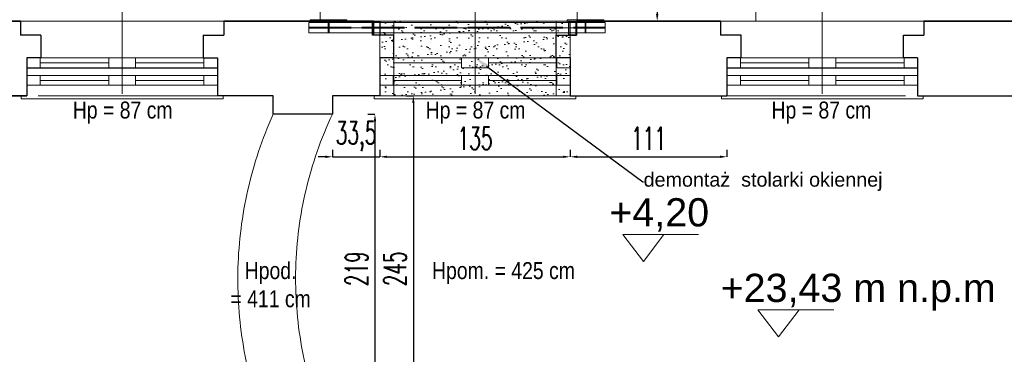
# Model space of a CAD drawing. Header units: millimetres. Extents: x 402 to 79005, y -7782 to 89952.
# Tile 120 of 256: x 26071 to 26769, y 21965 to 22202. Entities that reach past the tile are written whole.
import ezdxf
from ezdxf import colors
from ezdxf.entities.mleader import LeaderData, LeaderLine
from ezdxf.math import Vec2, Vec3

# ---------------------------------------------------------------- set-up
doc = ezdxf.new("R2010")
doc.units = ezdxf.units.MM
doc.header["$LTSCALE"] = 10
for name, pattern in [('ACAD_ISO02W100', [15, 12, -3]), ('ACAD_ISO04W100', [30, 24, -3, 0, -3]), ('DASHED', [19.05, 12.7, -6.35])]:
    doc.linetypes.add(name, pattern=pattern)
doc.layers.get('0').update_dxf_attribs({"lineweight": 0})
doc.layers.get('Defpoints').update_dxf_attribs({"color": 253})
for name, color, linetype, lineweight in [('000_rzedne', 7, 'Continuous', 0), ('01 parter - ściany', 253, 'Continuous', 35), ('03-01_okna', 253, 'Continuous', 15), ('04-2_nad', 253, 'DASHED', 5), ('05-03_opis', 253, 'Continuous', 5), ('0_A_OKNA ISTNIEJACE', 7, 'Continuous', 0), ('0_A_PRZEKRÓJ', 5, 'Continuous', 0), ('0_A_WYMIAROWANIE', 1, 'Continuous', 5), ('0_A_ŚCIANY ', 253, 'Continuous', 30), ('0_OPISY', 1, 'Continuous', 0), ('0_PROJ WYBURZENIA', 1, 'Continuous', 0), ('0_ZAMUROWANIA', 150, 'Continuous', 30), ('AS_Belki', 145, 'Continuous', 0), ('AS_Blachy', 30, 'Continuous', 0)]:
    doc.layers.add(name, color=color, linetype=linetype, lineweight=lineweight)
doc.styles.add('ariel', font='ARIAL.TTF', dxfattribs={"width": 0.8})
doc.styles.add('SIMPLEXD', font='simplex.shx', dxfattribs={"width": 0.6})
doc.styles.get("Standard").update_dxf_attribs({"font": 'arial.ttf'})
doc.styles.add('ZAGOSP', font='txt', dxfattribs={"height": 0.8})
doc.dimstyles.new('1-100', dxfattribs={"dimtxt": 16, "dimasz": 5, "dimexe": 0, "dimexo": 0, "dimgap": 5, "dimtad": 1, "dimdec": 1, "dimtxsty": 'SIMPLEXD', "dimcen": 5, "dimclrt": 256, "dimadec": 0, "dimazin": 0, "dimtfac": 1, "dimtdec": 0, "dimtix": 1, "dimtmove": 1, "dimatfit": 3, "dimldrblk": 'LP', "dimfxl": 0, "dimarcsym": 0})

# ---------------------------------------------------------------- blocks, each defined once
blk = doc.blocks.new('*D3772')
at = {"layer": '0_A_WYMIAROWANIE', "color": 0, "lineweight": -2}
for p, q in [((26344.98, 22147.69), (26349.98, 22147.69)), ((26349.98, 22142.69), (26349.98, 21907.69)), ((26344.98, 21902.69), (26349.98, 21902.69))]:
    blk.add_line(p, q, dxfattribs=at)
at = {"layer": '0_A_WYMIAROWANIE', "color": 0, "lineweight": 9}
for points in [[(26350.81, 22142.69), (26349.14, 22142.69), (26349.98, 22147.69)], [(26349.14, 21907.69), (26350.81, 21907.69), (26349.98, 21902.69)]]:
    blk.add_solid(points, dxfattribs=at)
at = {"layer": 'Defpoints', "color": 0, "lineweight": 9}
for p in [(26309.4, 22147.69), (26302.66, 21902.69), (26349.98, 21902.69)]:
    blk.add_point(p, dxfattribs=at)
at = {"layer": '0_A_WYMIAROWANIE', "insert": (26336.98, 22025.19), "char_height": 16, "attachment_point": 5, "rotation": 90, "style": 'SIMPLEXD'}
blk.add_mtext('245', dxfattribs=at)
blk = doc.blocks.new('LP')
for p, q in [((0, 0), (-1, 0)), ((0, 1), (0, 0)), ((0, -1), (0, 0)), ((0, 0), (1, 0))]:
    blk.add_line(p, q)
at = {"const_width": 0.2}
blk.add_lwpolyline([(0.71, 0.71), (-0.71, -0.71)], dxfattribs=at)
blk = doc.blocks.new('*D3773')
at = {"layer": '0_A_WYMIAROWANIE', "color": 0, "lineweight": -2}
for p, q in [((26317.78, 22134.69), (26322.78, 22134.69)), ((26322.78, 22129.69), (26322.78, 21920.69)), ((26317.78, 21915.69), (26322.78, 21915.69))]:
    blk.add_line(p, q, dxfattribs=at)
at = {"layer": '0_A_WYMIAROWANIE', "color": 0, "lineweight": 9}
for points in [[(26323.61, 22129.69), (26321.95, 22129.69), (26322.78, 22134.69)], [(26321.95, 21920.69), (26323.61, 21920.69), (26322.78, 21915.69)]]:
    blk.add_solid(points, dxfattribs=at)
at = {"layer": 'Defpoints', "color": 0, "lineweight": 9}
for p in [(26292.65, 22134.69), (26286.99, 21915.69), (26322.78, 21915.69)]:
    blk.add_point(p, dxfattribs=at)
at = {"layer": '0_A_WYMIAROWANIE', "insert": (26309.78, 22025.19), "char_height": 16, "attachment_point": 5, "rotation": 90, "style": 'SIMPLEXD'}
blk.add_mtext('219', dxfattribs=at)
blk = doc.blocks.new('*D3774')
at = {"layer": '0_A_WYMIAROWANIE', "color": 0, "lineweight": -2}
for p, q in [((26287.65, 22104.54), (26282.65, 22104.54)), ((26292.65, 22109.54), (26292.65, 22104.54)), ((26292.65, 22104.54), (26326.15, 22104.54)), ((26326.15, 22109.54), (26326.15, 22104.54)), ((26331.15, 22104.54), (26336.15, 22104.54))]:
    blk.add_line(p, q, dxfattribs=at)
at = {"layer": '0_A_WYMIAROWANIE', "color": 0, "lineweight": 9}
for points in [[(26287.65, 22103.7), (26287.65, 22105.37), (26292.65, 22104.54)], [(26331.15, 22105.37), (26331.15, 22103.7), (26326.15, 22104.54)]]:
    blk.add_solid(points, dxfattribs=at)
at = {"layer": 'Defpoints', "color": 0, "lineweight": 9}
for p in [(26292.65, 22138.36), (26326.15, 22138.36), (26326.15, 22104.54)]:
    blk.add_point(p, dxfattribs=at)
at = {"layer": '0_A_WYMIAROWANIE', "insert": (26309.4, 22119.06), "char_height": 16, "attachment_point": 5, "style": 'SIMPLEXD'}
blk.add_mtext('33,5', dxfattribs=at)
blk = doc.blocks.new('*D3775')
at = {"layer": '0_A_WYMIAROWANIE', "color": 0, "lineweight": -2}
for p, q in [((26326.15, 22109.54), (26326.15, 22104.54)), ((26331.15, 22104.54), (26456.15, 22104.54)), ((26461.15, 22109.54), (26461.15, 22104.54))]:
    blk.add_line(p, q, dxfattribs=at)
at = {"layer": '0_A_WYMIAROWANIE', "color": 0, "lineweight": 9}
for points in [[(26331.15, 22105.37), (26331.15, 22103.7), (26326.15, 22104.54)], [(26456.15, 22103.7), (26456.15, 22105.37), (26461.15, 22104.54)]]:
    blk.add_solid(points, dxfattribs=at)
at = {"layer": 'Defpoints', "color": 0, "lineweight": 9}
for p in [(26326.15, 22138.36), (26461.15, 22138.36), (26461.15, 22104.54)]:
    blk.add_point(p, dxfattribs=at)
at = {"layer": '0_A_WYMIAROWANIE', "insert": (26393.65, 22117.54), "char_height": 16, "attachment_point": 5, "style": 'SIMPLEXD'}
blk.add_mtext('135', dxfattribs=at)
blk = doc.blocks.new('*D3776')
at = {"layer": '0_A_WYMIAROWANIE', "color": 0, "lineweight": -2}
for p, q in [((26461.15, 22109.54), (26461.15, 22104.54)), ((26466.15, 22104.54), (26567.15, 22104.54)), ((26572.15, 22109.54), (26572.15, 22104.54))]:
    blk.add_line(p, q, dxfattribs=at)
at = {"layer": '0_A_WYMIAROWANIE', "color": 0, "lineweight": 9}
for points in [[(26466.15, 22105.37), (26466.15, 22103.7), (26461.15, 22104.54)], [(26567.15, 22103.7), (26567.15, 22105.37), (26572.15, 22104.54)]]:
    blk.add_solid(points, dxfattribs=at)
at = {"layer": 'Defpoints', "color": 0, "lineweight": 9}
for p in [(26572.15, 22142.55), (26461.15, 22138.36), (26572.15, 22104.54)]:
    blk.add_point(p, dxfattribs=at)
at = {"layer": '0_A_WYMIAROWANIE', "insert": (26516.65, 22117.54), "char_height": 16, "attachment_point": 5, "style": 'SIMPLEXD'}
blk.add_mtext('111', dxfattribs=at)
blk = doc.blocks.new('A$C613D1E3E')
for p, q in [((39.12, 19.09), (-14.56, 19.09)), ((-14.56, 19.09), (0, 0)), ((14.56, 19.09), (0, 0))]:
    blk.add_line(p, q)
blk = doc.blocks.new('*D4113')
at = {"layer": '0_A_WYMIAROWANIE', "color": 0, "lineweight": -2}
for p, q in [((26517.71, 22528.19), (26522.71, 22528.19)), ((26522.71, 22523.19), (26522.71, 22205.65)), ((26517.71, 22200.65), (26522.71, 22200.65))]:
    blk.add_line(p, q, dxfattribs=at)
at = {"layer": '0_A_WYMIAROWANIE', "color": 0, "lineweight": 9}
for points in [[(26523.54, 22523.19), (26521.88, 22523.19), (26522.71, 22528.19)], [(26521.88, 22205.65), (26523.54, 22205.65), (26522.71, 22200.65)]]:
    blk.add_solid(points, dxfattribs=at)
at = {"layer": 'Defpoints', "color": 0, "lineweight": 9}
for p in [(26488.95, 22528.19), (26488.95, 22200.65), (26522.71, 22200.65)]:
    blk.add_point(p, dxfattribs=at)
at = {"layer": '0_A_WYMIAROWANIE', "insert": (26508.19, 22364.42), "char_height": 16, "attachment_point": 5, "rotation": 90, "style": 'SIMPLEXD'}
blk.add_mtext('327,5', dxfattribs=at)

msp = doc.modelspace()

# ---------------------------------------------------------------- hatches: boundary and pattern name
at = {"layer": '0_PROJ WYBURZENIA', "ltscale": 100}
h = msp.add_hatch(dxfattribs=at)
h.set_pattern_fill('AR-SAND', color=256, scale=0.2, style=0)
h.set_pattern_definition([(37.5, (-2317.418, -23016.992), (-0.3200063, 9.7882647), [0, -7.7216, 0, -8.636, 0, -8.255]), (7.5, (-2317.418, -23016.992), (8.9904657, 14.336502), [0, -4.1656, 0, -6.9596, 0, -2.667]), (327.5, (-2323.667, -23016.992), (15.8198474, 0.0287437), [0, -2.54, 0, -9.144, 0, -11.938]), (317.5, (-2323.667, -23016.992), (15.271129, 4.4585865), [0, -1.27, 0, -5.9944, 0, -6.858])])
h.paths.add_polyline_path([(26327.15, 22147.69), (26461.15, 22147.69), (26461.15, 22200.69), (26327.15, 22200.69)])

# ---------------------------------------------------------------- linework, layer by layer
at = {"color": 1, "lineweight": 0}
for points in [[(26072.15, 22147.69), (26072.15, 22147.69), (26072.15, 22145.69), (26210.65, 22145.69), (26215.15, 22145.69), (26215.15, 22147.69)], [(26322.65, 22147.69), (26322.15, 22147.69), (26322.15, 22145.69), (26460.65, 22145.69), (26465.15, 22145.69), (26465.15, 22147.69)], [(26568.65, 22147.69), (26568.15, 22147.69), (26568.15, 22145.69), (26706.65, 22145.69), (26711.15, 22145.69), (26711.15, 22147.69)]]:
    msp.add_lwpolyline(points, dxfattribs=at)
at = {"layer": '01 parter - ściany'}
for p, q in [((26071.65, 22200.69), (25992.65, 22200.69)), ((26321.65, 22200.69), (26215.65, 22200.69)), ((26567.65, 22200.69), (26465.65, 22200.69)), ((26790, 22200.69), (26711.65, 22200.69)), ((26076.15, 22147.69), (25884.4, 22147.69))]:
    msp.add_line(p, q, dxfattribs=at)
at = {"layer": '03-01_okna', "linetype": 'Continuous', "lineweight": 0}
msp.add_line((26566.65, 22200.69), (26711.65, 22200.69), dxfattribs=at)
at = {"layer": '04-2_nad', "ltscale": 2}
for centre, radius, start, end in [((26511.28, 22017.76), 285.66, 155.83749, 200.93613), ((26539.87, 22018.14), 273.31, 154.75856, 202.01505)]:
    msp.add_arc(centre, radius, start, end, dxfattribs=at)
at = {"layer": '0_A_OKNA ISTNIEJACE', "color": 1, "lineweight": 0}
for points in [[(26076.15, 22167.69), (26076.15, 22174.69), (26211.15, 22174.69), (26211.15, 22167.69)], [(26326.15, 22167.69), (26326.15, 22174.69), (26461.15, 22174.69), (26461.15, 22167.69)], [(26572.15, 22167.69), (26572.15, 22174.69), (26707.15, 22174.69), (26707.15, 22167.69)], [(26134.15, 22171.19), (26085.65, 22171.19)], [(26201.65, 22171.19), (26153.15, 22171.19)], [(26384.15, 22171.19), (26335.65, 22171.19)], [(26451.65, 22171.19), (26403.15, 22171.19)], [(26630.15, 22171.19), (26581.65, 22171.19)], [(26697.65, 22171.19), (26649.15, 22171.19)], [(26076.15, 22155.19), (26076.15, 22162.19), (26211.15, 22162.19), (26211.15, 22155.19)], [(26326.15, 22155.19), (26326.15, 22162.19), (26461.15, 22162.19), (26461.15, 22155.19)], [(26572.15, 22155.19), (26572.15, 22162.19), (26707.15, 22162.19), (26707.15, 22155.19)], [(26076.65, 22155.19), (26210.65, 22155.19)], [(26134.15, 22158.69), (26085.65, 22158.69)], [(26201.65, 22158.69), (26153.15, 22158.69)], [(26326.65, 22155.19), (26460.65, 22155.19)], [(26384.15, 22158.69), (26335.65, 22158.69)], [(26451.65, 22158.69), (26403.15, 22158.69)], [(26572.65, 22155.19), (26706.65, 22155.19)], [(26630.15, 22158.69), (26581.65, 22158.69)], [(26697.65, 22158.69), (26649.15, 22158.69)]]:
    msp.add_lwpolyline(points, dxfattribs=at)
for points in [[(26076.15, 22174.69), (26085.65, 22174.69), (26085.65, 22167.69), (26076.15, 22167.69)], [(26134.15, 22174.69), (26143.65, 22174.69), (26143.65, 22167.69), (26134.15, 22167.69)], [(26143.65, 22174.69), (26153.15, 22174.69), (26153.15, 22167.69), (26143.65, 22167.69)], [(26201.65, 22174.69), (26211.15, 22174.69), (26211.15, 22167.69), (26201.65, 22167.69)], [(26384.15, 22174.69), (26393.65, 22174.69), (26393.65, 22167.69), (26384.15, 22167.69)], [(26393.65, 22174.69), (26403.15, 22174.69), (26403.15, 22167.69), (26393.65, 22167.69)], [(26451.65, 22174.69), (26461.15, 22174.69), (26461.15, 22167.69), (26451.65, 22167.69)], [(26572.15, 22174.69), (26581.65, 22174.69), (26581.65, 22167.69), (26572.15, 22167.69)], [(26630.15, 22174.69), (26639.65, 22174.69), (26639.65, 22167.69), (26630.15, 22167.69)], [(26639.65, 22174.69), (26649.15, 22174.69), (26649.15, 22167.69), (26639.65, 22167.69)], [(26697.65, 22174.69), (26707.15, 22174.69), (26707.15, 22167.69), (26697.65, 22167.69)], [(26076.15, 22162.19), (26085.65, 22162.19), (26085.65, 22155.19), (26076.15, 22155.19)], [(26134.15, 22162.19), (26143.65, 22162.19), (26143.65, 22155.19), (26134.15, 22155.19)], [(26143.65, 22162.19), (26153.15, 22162.19), (26153.15, 22155.19), (26143.65, 22155.19)], [(26201.65, 22162.19), (26211.15, 22162.19), (26211.15, 22155.19), (26201.65, 22155.19)], [(26326.15, 22162.19), (26335.65, 22162.19), (26335.65, 22155.19), (26326.15, 22155.19)], [(26384.15, 22162.19), (26393.65, 22162.19), (26393.65, 22155.19), (26384.15, 22155.19)], [(26393.65, 22162.19), (26403.15, 22162.19), (26403.15, 22155.19), (26393.65, 22155.19)], [(26451.65, 22162.19), (26461.15, 22162.19), (26461.15, 22155.19), (26451.65, 22155.19)], [(26572.15, 22162.19), (26581.65, 22162.19), (26581.65, 22155.19), (26572.15, 22155.19)], [(26630.15, 22162.19), (26639.65, 22162.19), (26639.65, 22155.19), (26630.15, 22155.19)], [(26639.65, 22162.19), (26649.15, 22162.19), (26649.15, 22155.19), (26639.65, 22155.19)], [(26697.65, 22162.19), (26707.15, 22162.19), (26707.15, 22155.19), (26697.65, 22155.19)]]:
    msp.add_lwpolyline(points, close=True, dxfattribs=at)
at = {"layer": '0_A_OKNA ISTNIEJACE', "color": 1, "lineweight": -3}
for points in [[(26076.65, 22167.69), (26210.65, 22167.69)], [(26572.65, 22167.69), (26706.65, 22167.69)]]:
    msp.add_lwpolyline(points, dxfattribs=at)
at = {"layer": '0_A_PRZEKRÓJ', "color": 1, "lineweight": 0}
for points in [[(26143.65, 22149.06), (26143.65, 22270)], [(26393.65, 22149.06), (26393.65, 22270)], [(26639.65, 22149.06), (26639.65, 22270)], [(26211.15, 22174.69), (26201.15, 22174.69)]]:
    msp.add_lwpolyline(points, dxfattribs=at)
at = {"layer": '0_A_ŚCIANY ', "lineweight": 0}
for p, q in [((26071.65, 22200.69), (26215.65, 22200.69)), ((26321.65, 22200.69), (26465.65, 22200.69))]:
    msp.add_line(p, q, dxfattribs=at)
at = {"layer": '0_A_ŚCIANY ', "lineweight": 30}
for p, q in [((26250.65, 22134.69), (26250.65, 22147.69)), ((26292.65, 22147.69), (26292.65, 22134.69)), ((26292.65, 22134.69), (26250.65, 22134.69))]:
    msp.add_line(p, q, dxfattribs=at)
at = {"layer": '0_A_ŚCIANY ', "lineweight": 0}
msp.add_lwpolyline([(26465.65, 22200.69), (26592.65, 22200.69), (26592.65, 22970.69)], dxfattribs=at)
at = {"layer": '0_A_ŚCIANY ', "lineweight": 30}
for points in [[(25992.65, 22669.69), (25992.65, 22200.69), (26071.65, 22200.69)], [(26071.65, 22200.69), (26071.65, 22190.69)], [(26215.65, 22200.69), (26321.65, 22200.69)], [(26215.65, 22200.69), (26215.65, 22190.69)], [(26321.65, 22200.69), (26321.65, 22190.69)], [(26465.65, 22200.69), (26465.65, 22190.69)], [(26465.65, 22200.69), (26567.65, 22200.69)], [(26567.65, 22200.69), (26567.65, 22190.69)], [(26711.65, 22200.69), (26711.65, 22190.69)], [(26086.15, 22190.69), (26071.65, 22190.69)], [(26086.15, 22190.69), (26086.15, 22174.69)], [(26201.15, 22190.69), (26201.15, 22174.69)], [(26201.15, 22190.69), (26215.65, 22190.69)], [(26336.15, 22190.69), (26336.15, 22190.69), (26321.65, 22190.69)], [(26336.15, 22174.69), (26336.15, 22190.69)], [(26451.15, 22174.69), (26451.15, 22190.69)], [(26451.15, 22190.69), (26465.65, 22190.69)], [(26582.15, 22190.69), (26582.15, 22190.69), (26567.65, 22190.69)], [(26582.15, 22174.69), (26582.15, 22190.69)], [(26697.15, 22174.69), (26697.15, 22190.69)], [(26697.15, 22190.69), (26711.65, 22190.69)], [(26076.15, 22174.69), (26076.15, 22147.69)], [(26086.15, 22174.69), (26076.15, 22174.69)], [(26201.15, 22174.69), (26211.15, 22174.69)], [(26211.15, 22174.69), (26211.15, 22147.69)], [(26326.15, 22174.69), (26326.15, 22147.69)], [(26336.15, 22174.69), (26326.15, 22174.69)], [(26461.15, 22174.69), (26451.15, 22174.69)], [(26461.15, 22174.69), (26461.15, 22147.69)], [(26572.15, 22174.69), (26572.15, 22147.69)], [(26582.15, 22174.69), (26572.15, 22174.69)], [(26707.15, 22174.69), (26697.15, 22174.69)], [(26707.15, 22174.69), (26707.15, 22147.69)], [(26250.65, 22147.69), (26211.15, 22147.69)], [(26326.15, 22147.69), (26292.65, 22147.69)], [(26461.15, 22147.69), (26572.15, 22147.69)], [(26707.15, 22147.69), (27248, 22147.69)]]:
    msp.add_lwpolyline(points, dxfattribs=at)
at = {"layer": '0_A_ŚCIANY ', "linetype": 'DASHED', "lineweight": 0}
for points in [[(26211.15, 22147.69), (26076.15, 22147.69)], [(26461.15, 22147.69), (26326.15, 22147.69)], [(26571.65, 22147.69), (26705.65, 22147.69)]]:
    msp.add_lwpolyline(points, dxfattribs=at)
at = {"layer": '0_PROJ WYBURZENIA', "linetype": 'DASHED'}
for points in [[(26326.15, 22147.69), (26461.15, 22147.69), (26461.15, 22200.69), (26326.15, 22200.69)], [(26336.15, 22147.69), (26451.15, 22147.69), (26451.15, 22200.69), (26336.15, 22200.69)]]:
    msp.add_lwpolyline(points, close=True, dxfattribs=at)
at = {"layer": '0_ZAMUROWANIA', "ltscale": 10}
for points in [[(26326.15, 22190.69), (26321.15, 22190.69), (26321.15, 22200.69), (26326.15, 22200.69)], [(26465.15, 22190.69), (26460.15, 22190.69), (26460.15, 22200.69), (26465.15, 22200.69)]]:
    msp.add_lwpolyline(points, close=True, dxfattribs=at)
at = {"layer": 'AS_Belki', "color": 10, "linetype": 'ACAD_ISO04W100', "ltscale": 0.25}
for p, q in [((26283.95, 22211.24), (26283.95, 22200.71)), ((26465.95, 22211.24), (26465.95, 22200.71)), ((26485.97, 22195.99), (26275.97, 22195.99))]:
    msp.add_line(p, q, dxfattribs=at)
at = {"layer": 'AS_Belki', "linetype": 'Continuous', "ltscale": 0.25}
for p, q in [((26275.97, 22199.69), (26275.97, 22192.29)), ((26276.95, 22199.69), (26275.97, 22199.69)), ((26458.95, 22199.69), (26302.95, 22199.69)), ((26485.97, 22199.69), (26484.95, 22199.69)), ((26485.97, 22192.29), (26485.97, 22199.69)), ((26275.97, 22192.29), (26485.97, 22192.29))]:
    msp.add_line(p, q, dxfattribs=at)
at = {"layer": 'AS_Belki', "color": 84, "linetype": 'ACAD_ISO02W100', "ltscale": 0.25}
for p, q in [((26275.97, 22196.3), (26485.97, 22196.3)), ((26275.97, 22195.67), (26485.97, 22195.67))]:
    msp.add_line(p, q, dxfattribs=at)
at = {"layer": 'AS_Blachy', "linetype": 'Continuous', "ltscale": 0.25}
for p, q in [((26276.95, 22201.69), (26276.95, 22200.69)), ((26302.95, 22201.69), (26276.95, 22201.69)), ((26302.95, 22200.69), (26302.95, 22201.69)), ((26458.95, 22201.69), (26458.95, 22200.69)), ((26484.95, 22201.69), (26458.95, 22201.69)), ((26484.95, 22200.69), (26484.95, 22201.69)), ((26276.95, 22200.69), (26276.95, 22199.69)), ((26302.95, 22200.69), (26276.95, 22200.69)), ((26302.95, 22199.69), (26276.95, 22199.69)), ((26302.95, 22199.69), (26302.95, 22200.69)), ((26458.95, 22200.69), (26458.95, 22199.69)), ((26484.95, 22200.69), (26458.95, 22200.69)), ((26484.95, 22199.69), (26458.95, 22199.69)), ((26484.95, 22199.69), (26484.95, 22200.69))]:
    msp.add_line(p, q, dxfattribs=at)
at = {"layer": 'AS_Blachy', "color": 84, "linetype": 'ACAD_ISO02W100', "ltscale": 0.25}
for p, q in [((26289.65, 22199.69), (26289.65, 22197.29)), ((26289.65, 22197.29), (26289.65, 22196.3)), ((26290.25, 22197.29), (26289.65, 22197.29)), ((26289.65, 22195.67), (26289.65, 22194.68)), ((26289.65, 22194.68), (26289.65, 22192.29)), ((26289.65, 22194.68), (26290.25, 22194.68)), ((26290.25, 22197.29), (26290.25, 22199.69)), ((26290.25, 22196.3), (26290.25, 22197.29)), ((26290.25, 22194.68), (26290.25, 22195.67)), ((26290.25, 22192.29), (26290.25, 22194.68)), ((26471.65, 22199.69), (26471.65, 22197.29)), ((26471.65, 22197.29), (26471.65, 22196.3)), ((26472.25, 22197.29), (26471.65, 22197.29)), ((26471.65, 22195.67), (26471.65, 22194.68)), ((26471.65, 22194.68), (26471.65, 22192.29)), ((26471.65, 22194.68), (26472.25, 22194.68)), ((26472.25, 22197.29), (26472.25, 22199.69)), ((26472.25, 22196.3), (26472.25, 22197.29)), ((26472.25, 22194.68), (26472.25, 22195.67)), ((26472.25, 22192.29), (26472.25, 22194.68))]:
    msp.add_line(p, q, dxfattribs=at)

# ---------------------------------------------------------------- block references
at = {"layer": '000_rzedne', "color": 1, "lineweight": 0}
for p in [(26512.93, 22030.44, 0), (26608.63, 21976.9)]:
    msp.add_blockref('A$C613D1E3E', p, dxfattribs=at)

# ---------------------------------------------------------------- texts
at = {"color": 1, "lineweight": 30, "ltscale": 100, "char_height": 12, "width": 185.4507, "attachment_point": 2}
for s, insert in [('{\\fArial Narrow|b0|i0|c238|p34;Hp = 87 cm}', (26144.04, 22143.67)), ('{\\fArial Narrow|b0|i0|c238|p34;Hp = 87 cm}', (26394.04, 22143.67)), ('{\\fArial Narrow|b0|i0|c238|p34;Hp = 87 cm}', (26639.04, 22143.67)), ('{\\fArial Narrow|b0|i0|c238|p34;Hpod. \\P= 411 cm}', (26248.84, 22029.92)), ('{\\fArial Narrow|b0|i0|c238|p34;Hpom. = 425 cm}', (26413.82, 22029.92))]:
    msp.add_mtext(s, dxfattribs=dict(at, insert=insert))
at = {"layer": '000_rzedne', "color": 1, "lineweight": 0, "char_height": 20, "width": 434.4308, "attachment_point": 3, "style": 'ZAGOSP'}
for s, insert in [('{\\fArial|b0|i0|c238|p34;+4,20}', (26559.51, 22075.2)), ('{\\fArial|b0|i0|c238|p34;+23,43 m n.p.m}', (26762.54, 22021.66, 0))]:
    msp.add_mtext(s, dxfattribs=dict(at, insert=insert))
at = {"layer": '05-03_opis', "insert": (25787.87, 22027.45), "char_height": 23.4234, "width": 322.789, "attachment_point": 4, "style": 'ariel'}
msp.add_mtext('{\\fArial|b0|i0|c238|p34;PŁYTKI CERAMICZNE}', dxfattribs=at)

# ---------------------------------------------------------------- dimensions: what is measured, and where the dimension line sits
at = {"layer": '0_A_WYMIAROWANIE', "color": 1}
for base, p1, p2, picture, middle in [((26522.71, 22200.65), (26488.95, 22528.19), (26488.95, 22200.65), '*D4113', (26508.19, 22364.42)), ((26349.98, 21902.69), (26309.4, 22147.69), (26302.66, 21902.69), '*D3772', (26336.98, 22025.19)), ((26322.78, 21915.69), (26292.65, 22134.69), (26286.99, 21915.69), '*D3773', (26309.78, 22025.19))]:
    dim = msp.add_linear_dim(base=base, p1=p1, p2=p2, angle=90, dimstyle='1-100', dxfattribs=at)
    dim.commit()
    dim.dimension.update_dxf_attribs({"geometry": picture, "text_midpoint": middle})
for base, p1, p2, picture, middle in [((26572.15, 22104.54), (26461.15, 22138.36), (26572.15, 22142.55), '*D3776', (26516.65, 22117.54)), ((26326.15, 22104.54), (26292.65, 22138.36), (26326.15, 22138.36), '*D3774', (26309.4, 22119.06)), ((26461.15, 22104.54), (26326.15, 22138.36), (26461.15, 22138.36), '*D3775', (26393.65, 22117.54))]:
    dim = msp.add_linear_dim(base=base, p1=p1, p2=p2, dimstyle='1-100', dxfattribs=at)
    dim.commit()
    dim.dimension.update_dxf_attribs({"geometry": picture, "text_midpoint": middle})

# ---------------------------------------------------------------- leaders
at = {"layer": '0_OPISY', "color": 5, "lineweight": 0}
ml = msp.add_multileader_mtext('Standard', dxfattribs=at)
ml.set_content('demontaż  stolarki okiennej ', color=5)
ml.set_leader_properties()
ml.build(insert=Vec2(0, 0))
ml.multileader.update_dxf_attribs({"dogleg_length": 0.36, "arrow_head_size": 10})
ctx = ml.context
ctx.base_point, ctx.char_height, ctx.arrow_head_size, ctx.landing_gap_size, ctx.plane_origin = Vec3(26513, 22086.91), 10, 10, 0.09, Vec3(26207.59, 22310.19)
notes = []
notes.append((ctx, [(0, (1, 1, 0), (26512.64, 22086.91), (1, 0), 0.36, [(0, [(26393.65, 22174.69)], 0, [])])]))
ctx.mtext.insert, ctx.mtext.flow_direction = Vec3(26513.09, 22093.38), 5
for ctx, leaders in notes:
    for number, flags, end, landing, length, lines in leaders:
        leader = LeaderData()
        leader.index, (leader.has_last_leader_line, leader.has_dogleg_vector, leader.attachment_direction) = number, flags
        leader.last_leader_point, leader.dogleg_vector, leader.dogleg_length = Vec3(end), Vec3(landing), length
        for number, points, colour, breaks in lines:
            line = LeaderLine()
            line.index, line.vertices, line.color, line.breaks = number, Vec3.list(points), colors.encode_raw_color(colour), breaks
            leader.lines.append(line)
        ctx.leaders.append(leader)

doc.saveas('drawing.dxf')
